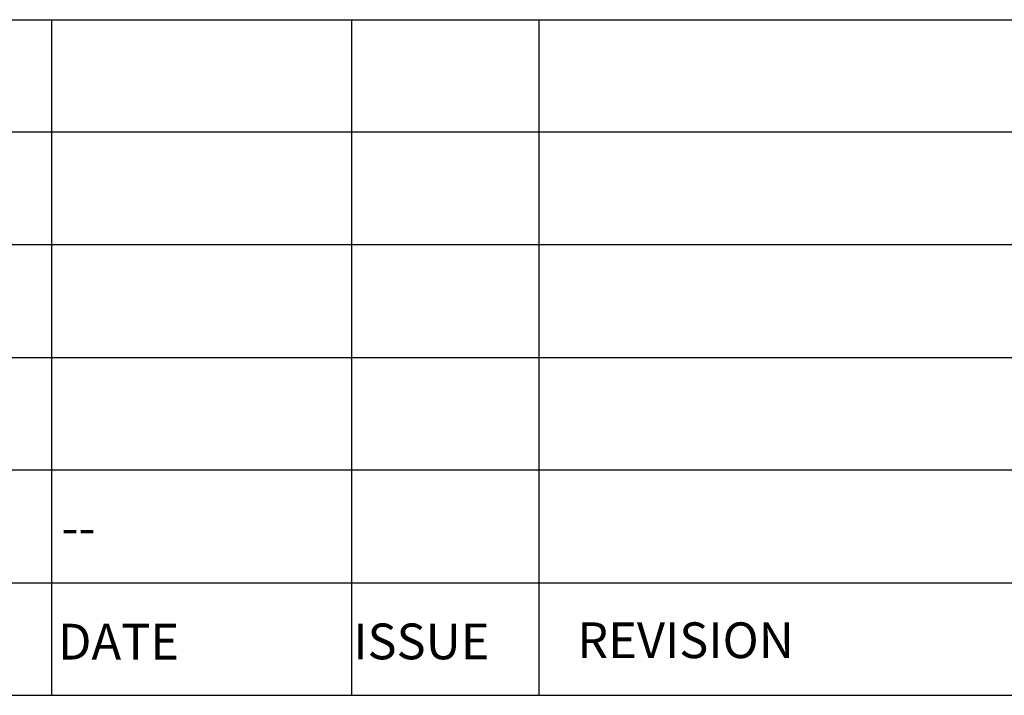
# Model space of a CAD drawing. Header units: inches. Extents: x 0 to 17, y 0 to 11.
# Tile 3 of 21: x 4.2 to 6.3, y 0.4 to 1.8. Entities that reach past the tile are written whole.
import ezdxf

# ---------------------------------------------------------------- set-up
doc = ezdxf.new("R2010")
doc.units = ezdxf.units.IN
doc.header["$LTSCALE"] = 0.75
doc.header["$MEASUREMENT"] = 0
for name, color, linetype in [('A3 ASME - Drawing Template (V1) v1_0', 7, 'Continuous'), ('Border', 7, 'Continuous'), ('Titleblock', 7, 'Continuous')]:
    doc.layers.add(name, color=color, linetype=linetype)
doc.layers.add('Annotations', color=7, linetype='Continuous', lineweight=25)
doc.styles.get("Standard").update_dxf_attribs({"font": 'arial.ttf'})

# ---------------------------------------------------------------- blocks, each defined once
blk = doc.blocks.new('ANSI_B_SHEET')
at = {"layer": 'Border'}
blk.add_line((0.62, 0.38), (16.38, 0.38), dxfattribs=at)
blk = doc.blocks.new('A3 ASME - DRAWING TEMPLATE (V1) V1')
at = {"layer": 'A3 ASME - Drawing Template (V1) v1_0'}
for p, q in [((0.78894, 4.220906), (40.81934, 4.220906)), ((10.03894, 4.220906), (10.03894, 0.620906)), ((11.63894, 4.220906), (11.63894, 0.620906)), ((12.63894, 0.620906), (12.63894, 4.220906)), ((22.48894, 3.620906), (0.78894, 3.620906)), ((22.48894, 3.020906), (0.78894, 3.020906)), ((0.78894, 2.420906), (22.48894, 2.420906)), ((22.48894, 1.820906), (0.78894, 1.820906)), ((0.78894, 1.220906), (22.48894, 1.220906)), ((0.78894, 0.620906), (40.81934, 0.620906))]:
    blk.add_line(p, q, dxfattribs=at)

msp = doc.modelspace()

# ---------------------------------------------------------------- block references
at = {"layer": 'Border'}
msp.add_blockref('ANSI_B_SHEET', (0, 0), dxfattribs=at)
at = {"layer": 'Titleblock', "xscale": 0.393701, "yscale": 0.393701, "zscale": 0.393701}
msp.add_blockref('A3 ASME - DRAWING TEMPLATE (V1) V1', (0.30939, 0.13555), dxfattribs=at)

# ---------------------------------------------------------------- texts
at = {"layer": 'Annotations', "char_height": 0.075, "attachment_point": 1}
for s, width, insert in [('\\pi0.28337;--', 0.629921, (4.26173, 0.76982)), ('\\pi0.1821;DATE', 0.629921, (4.26173, 0.53007)), ('\\pi0.04734;ISSUE', 0.393701, (4.89165, 0.53054)), ('\\pi1.06712;REVISION', 2.61811, (5.28535, 0.53295))]:
    msp.add_mtext_dynamic_manual_height_columns(s, width=width, gutter_width=0.6, heights=[0], dxfattribs=dict(at, insert=insert))

doc.saveas('drawing.dxf')
